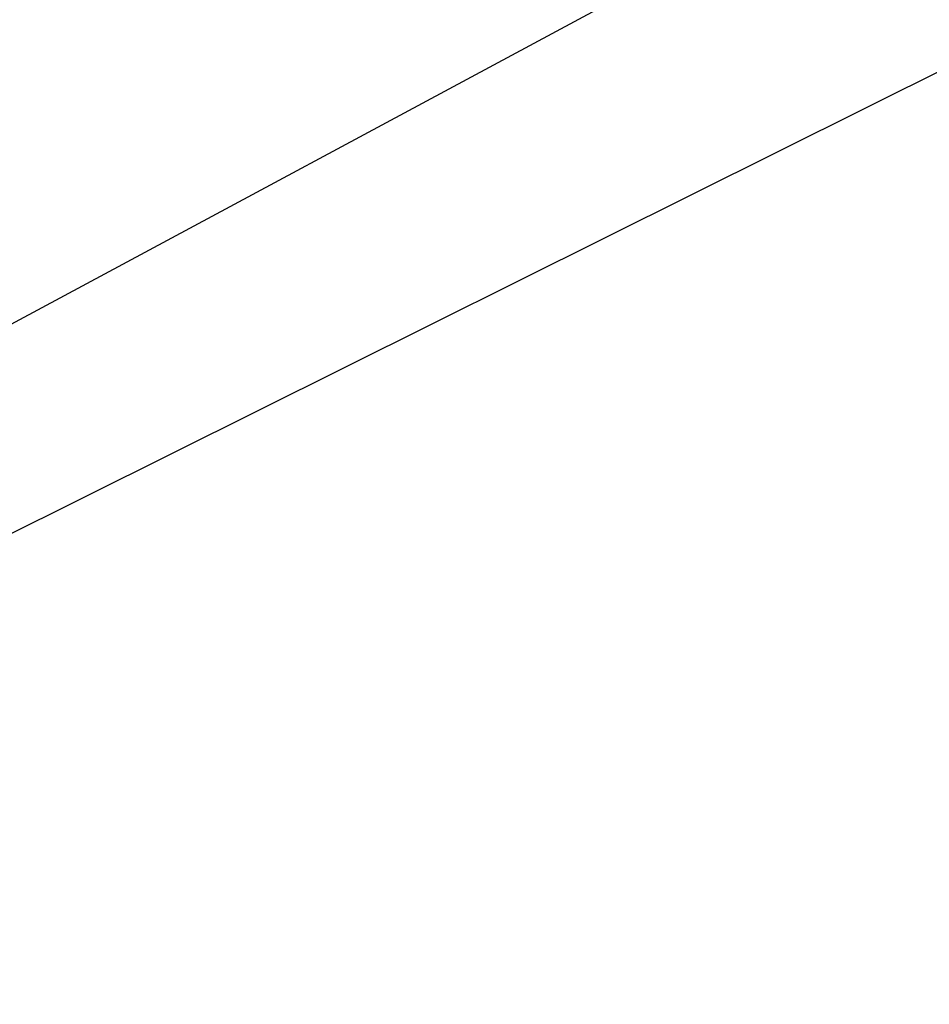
# Model space of a CAD drawing. Header units: millimetres. Extents: x -131 to 131, y -191 to 191.
# Tile 201 of 256: x -72.5504 to -72.5166, y -110.1551 to -110.1185. Entities that reach past the tile are written whole.
import ezdxf

# ---------------------------------------------------------------- set-up
doc = ezdxf.new("R2010")
doc.units = ezdxf.units.MM
doc.layers.get('0').update_dxf_attribs({"color": 8, "linetype": 'CONTINUOUS'})

# ---------------------------------------------------------------- blocks, each defined once
blk = doc.blocks.new('sgBrepBlock__245065360')
at = {"color": 0}
blk.add_polyline3d([(-66.961993, -110.415187, -8), (-67.548439, -110.076602, -8), (-68.172049, -109.812651, -8), (-68.823368, -109.627334, -8), (-69.492524, -109.523462, -8), (-70.169373, -109.502609, -8), (-70.843654, -109.56509, -8), (-71.505146, -109.709959, -8), (-72.143822, -109.93502, -8), (-72.75, -110.23686, -8), (-73.314491, -110.610905, -8), (-73.828737, -111.051484, -8), (-74.284943, -111.551919, -8), (-74.676194, -112.104623, -8), (-74.996559, -112.701218, -8), (-75.241181, -113.33266, -8), (-75.406352, -113.989378, -8), (-75.489568, -114.661415, -8), (-75.489568, -115.338585, -8)], dxfattribs=at)
blk = doc.blocks.new('sgBrepBlock__245065872')
at = {"color": 0}
blk.add_polyline3d([(-73.314491, -110.610905, -3), (-73.038007, -110.415187, -3), (-72.75, -110.23686, -3), (-72.451561, -110.076602, -3), (-72.143822, -109.93502, -3), (-71.827951, -109.812651, -3), (-71.505146, -109.709959, -3), (-71.176632, -109.627334, -3), (-70.843654, -109.56509, -3), (-70.507476, -109.523462, -3), (-70.169373, -109.502609, -3), (-69.830627, -109.502609, -3), (-69.492524, -109.523462, -3), (-69.156346, -109.56509, -3), (-68.823368, -109.627334, -3), (-68.494854, -109.709959, -3), (-68.172049, -109.812651, -3), (-67.856178, -109.93502, -3), (-67.548439, -110.076602, -3), (-67.25, -110.23686, -3), (-66.961993, -110.415187, -3)], dxfattribs=at)
blk = doc.blocks.new('sgBrepBlock__245068432')
at = {"color": 0}
for points in [[(-66.961993, -110.415187, -8), (-67.548439, -110.076602, -8), (-68.172049, -109.812651, -8), (-68.823368, -109.627334, -8), (-69.492524, -109.523462, -8), (-70.169373, -109.502609, -8), (-70.843654, -109.56509, -8), (-71.505146, -109.709959, -8), (-72.143822, -109.93502, -8), (-72.75, -110.23686, -8), (-73.314491, -110.610905, -8)], [(-73.314491, -110.610905, -3), (-73.038007, -110.415187, -3), (-72.75, -110.23686, -3), (-72.451561, -110.076602, -3), (-72.143822, -109.93502, -3), (-71.827951, -109.812651, -3), (-71.505146, -109.709959, -3), (-71.176632, -109.627334, -3), (-70.843654, -109.56509, -3), (-70.507476, -109.523462, -3), (-70.169373, -109.502609, -3), (-69.830627, -109.502609, -3), (-69.492524, -109.523462, -3), (-69.156346, -109.56509, -3), (-68.823368, -109.627334, -3), (-68.494854, -109.709959, -3), (-68.172049, -109.812651, -3), (-67.856178, -109.93502, -3), (-67.548439, -110.076602, -3), (-67.25, -110.23686, -3), (-66.961993, -110.415187, -3)]]:
    blk.add_polyline3d(points, dxfattribs=at)
blk = doc.blocks.new('sgBrepBlock_Omega+SlimClamp_245064080')
at = {"color": 0}
for name in ['sgBrepBlock__245065360', 'sgBrepBlock__245065872', 'sgBrepBlock__245068432']:
    blk.add_blockref(name, (0, 0), dxfattribs=at)
blk = doc.blocks.new('sgBrepBlock__245068944')
at = {"color": 0, "invisible_edges": 15}
for points in [[(-68.355756, -109.99256, -82.600219), (-85.429113, -110.129465, -88.807208), (-85.701286, -109.605905, -87.973828)], [(-68.077071, -110.663231, -83.393696), (-85.188444, -110.794046, -89.544123), (-85.429113, -110.129465, -88.807208)]]:
    blk.add_3dface(points, dxfattribs=at)
blk = doc.blocks.new('sgBrepBlock_Clamp$20Doughty$20Slimline$20QT_245068688')
at = {"color": 0}
blk.add_blockref('sgBrepBlock__245068944', (0, 0), dxfattribs=at)

msp = doc.modelspace()

# ---------------------------------------------------------------- block references
at = {"color": 7}
for name in ['sgBrepBlock_Omega+SlimClamp_245064080', 'sgBrepBlock_Clamp$20Doughty$20Slimline$20QT_245068688']:
    msp.add_blockref(name, (0, 0), dxfattribs=at)

doc.saveas('drawing.dxf')
